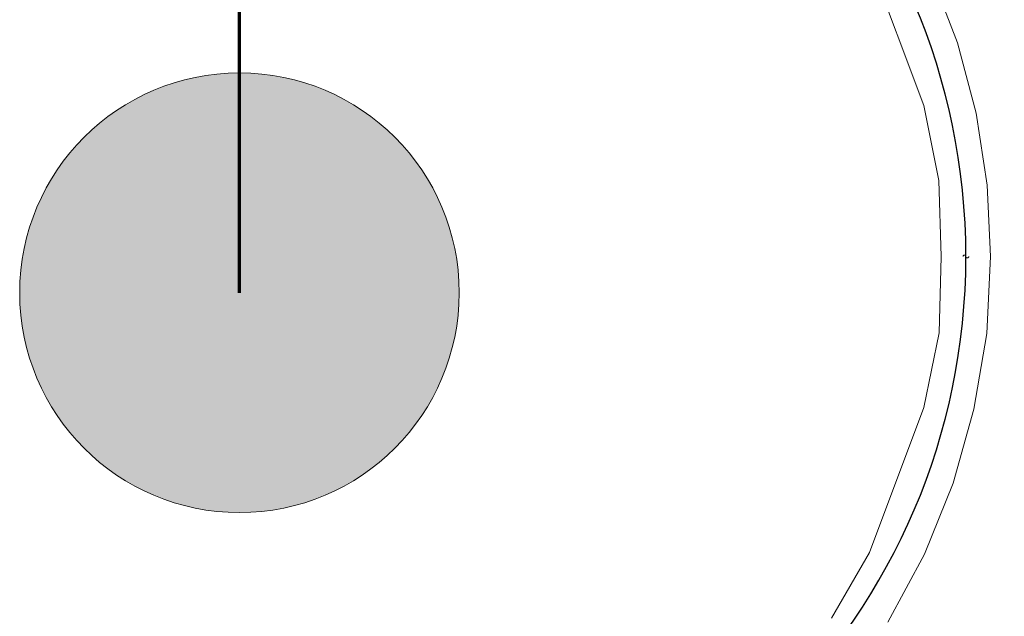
# Model space of a CAD drawing. Header units: inches. Extents: x 0 to 612, y 155 to 655.
# Tile 121 of 138: x 136 to 156, y 378 to 390. Entities that reach past the tile are written whole.
import ezdxf

# ---------------------------------------------------------------- set-up
doc = ezdxf.new("R2010")
doc.units = ezdxf.units.IN
doc.header["$MEASUREMENT"] = 0
doc.layers.add('Layer 1', color=7, linetype='Continuous')

# ---------------------------------------------------------------- blocks, each defined once
blk = doc.blocks.new('block 14')
at = {"layer": 'Layer 1', "color": 7, "lineweight": 70}
blk.add_lwpolyline([(140.191, 384.67), (140.191, 503.399), (145.332, 503.399)], dxfattribs=at)
blk = doc.blocks.new('block 15')
at = {"layer": 'Layer 1', "lineweight": 0}
blk.add_open_spline([(140.191, 380.251), (142.632, 380.251), (144.609, 382.229), (144.609, 384.67), (144.609, 384.67), (144.609, 384.67), (144.609, 384.67), (144.609, 387.11), (142.632, 389.087), (140.191, 389.087), (140.191, 389.087), (140.191, 389.087), (140.191, 389.087), (137.751, 389.087), (135.773, 387.11), (135.773, 384.67), (135.773, 384.67), (135.773, 384.67), (135.773, 384.67), (135.773, 382.229), (137.751, 380.251), (140.191, 380.251), (140.191, 380.251), (140.191, 380.251), (140.191, 380.251), (140.191, 380.251), (140.191, 380.251), (140.191, 380.251)], degree=3, knots=[0, 0, 0, 0, 1, 1, 1, 2, 2, 2, 3, 3, 3, 4, 4, 4, 5, 5, 5, 6, 6, 6, 7, 7, 7, 8, 8, 8, 9, 9, 9, 9], dxfattribs=at)
blk = doc.blocks.new('block 16')
at = {"layer": 'Layer 1'}
h = blk.add_hatch(color=7, dxfattribs=at)
h.dxf.hatch_style = 2
edge = h.paths.add_edge_path()
edge.add_spline(control_points=[(140.191, 380.251), (142.632, 380.251), (144.609, 382.229), (144.609, 384.67), (144.609, 384.67), (144.609, 384.67), (144.609, 384.67), (144.609, 387.11), (142.632, 389.087), (140.191, 389.087), (140.191, 389.087), (140.191, 389.087), (140.191, 389.087), (137.751, 389.087), (135.773, 387.11), (135.773, 384.67), (135.773, 384.67), (135.773, 384.67), (135.773, 384.67), (135.773, 382.229), (137.751, 380.251), (140.191, 380.251), (140.191, 380.251), (140.191, 380.251), (140.191, 380.251), (140.191, 380.251), (140.191, 380.251), (140.191, 380.251), (140.191, 380.251), (140.191, 380.251), (140.191, 380.251)], knot_values=[0, 0, 0, 0, 1, 1, 1, 2, 2, 2, 3, 3, 3, 4, 4, 4, 5, 5, 5, 6, 6, 6, 7, 7, 7, 8, 8, 8, 9, 9, 9, 10, 10, 10, 10], degree=3, periodic=1)
at = {"layer": 'Layer 1', "lineweight": 0}
blk.add_open_spline([(140.191, 380.251), (142.632, 380.251), (144.609, 382.229), (144.609, 384.67), (144.609, 384.67), (144.609, 384.67), (144.609, 384.67), (144.609, 387.11), (142.632, 389.087), (140.191, 389.087), (140.191, 389.087), (140.191, 389.087), (140.191, 389.087), (137.751, 389.087), (135.773, 387.11), (135.773, 384.67), (135.773, 384.67), (135.773, 384.67), (135.773, 384.67), (135.773, 382.229), (137.751, 380.251), (140.191, 380.251), (140.191, 380.251), (140.191, 380.251), (140.191, 380.251), (140.191, 380.251), (140.191, 380.251), (140.191, 380.251), (140.191, 380.251), (140.191, 380.251), (140.191, 380.251)], degree=3, knots=[0, 0, 0, 0, 1, 1, 1, 2, 2, 2, 3, 3, 3, 4, 4, 4, 5, 5, 5, 6, 6, 6, 7, 7, 7, 8, 8, 8, 9, 9, 9, 10, 10, 10, 10], dxfattribs=at)
blk = doc.blocks.new('block 4')
at = {"layer": 'Layer 1'}
for name in ['block 14', 'block 15', 'block 16']:
    blk.add_blockref(name, (0, 0), dxfattribs=at)
blk = doc.blocks.new('block 3')
at = {"layer": 'Layer 1'}
blk.add_blockref('block 4', (0, 0), dxfattribs=at)
blk = doc.blocks.new('block 1242')
at = {"layer": 'Layer 1', "lineweight": 0}
for points in [[(154.297, 385.396)], [(154.259, 383.865)]]:
    blk.add_lwpolyline(points, dxfattribs=at)
blk.add_open_spline([(154.297, 385.396), (154.297, 385.396), (154.259, 383.865), (154.259, 383.865), (154.259, 383.865), (154.297, 385.396), (154.297, 385.396)], degree=3, knots=[0, 0, 0, 0, 1, 1, 1, 2, 2, 2, 2], dxfattribs=at)
blk = doc.blocks.new('block 1243')
at = {"layer": 'Layer 1', "lineweight": 0}
for points in [[(154.259, 383.865)], [(153.951, 382.365)]]:
    blk.add_lwpolyline(points, dxfattribs=at)
blk.add_open_spline([(154.259, 383.865), (154.259, 383.865), (153.951, 382.365), (153.951, 382.365), (153.951, 382.365), (154.259, 383.865), (154.259, 383.865)], degree=3, knots=[0, 0, 0, 0, 1, 1, 1, 2, 2, 2, 2], dxfattribs=at)
blk = doc.blocks.new('block 1244')
at = {"layer": 'Layer 1', "lineweight": 0}
for points in [[(153.951, 382.365)], [(152.856, 379.451)]]:
    blk.add_lwpolyline(points, dxfattribs=at)
blk.add_open_spline([(153.951, 382.365), (153.951, 382.365), (152.856, 379.451), (152.856, 379.451), (152.856, 379.451), (153.951, 382.365), (153.951, 382.365)], degree=3, knots=[0, 0, 0, 0, 1, 1, 1, 2, 2, 2, 2], dxfattribs=at)
blk = doc.blocks.new('block 1245')
at = {"layer": 'Layer 1', "lineweight": 0}
for points in [[(152.856, 379.451)], [(152.091, 378.127)]]:
    blk.add_lwpolyline(points, dxfattribs=at)
blk.add_open_spline([(152.856, 379.451), (152.856, 379.451), (152.091, 378.127), (152.091, 378.127), (152.091, 378.127), (152.856, 379.451), (152.856, 379.451)], degree=3, knots=[0, 0, 0, 0, 1, 1, 1, 2, 2, 2, 2], dxfattribs=at)
blk = doc.blocks.new('block 1241')
at = {"layer": 'Layer 1'}
for name in ['block 1242', 'block 1243', 'block 1244', 'block 1245']:
    blk.add_blockref(name, (0, 0), dxfattribs=at)
blk = doc.blocks.new('block 1240')
at = {"layer": 'Layer 1'}
blk.add_blockref('block 1241', (0, 0), dxfattribs=at)
blk = doc.blocks.new('block 1289')
at = {"layer": 'Layer 1', "lineweight": 0}
for points in [[(152.856, 391.343)], [(153.951, 388.429)]]:
    blk.add_lwpolyline(points, dxfattribs=at)
blk.add_open_spline([(152.856, 391.343), (152.856, 391.343), (153.951, 388.429), (153.951, 388.429), (153.951, 388.429), (152.856, 391.343), (152.856, 391.343)], degree=3, knots=[0, 0, 0, 0, 1, 1, 1, 2, 2, 2, 2], dxfattribs=at)
blk = doc.blocks.new('block 1290')
at = {"layer": 'Layer 1', "lineweight": 0}
for points in [[(153.951, 388.429)], [(154.25, 386.927)]]:
    blk.add_lwpolyline(points, dxfattribs=at)
blk.add_open_spline([(153.951, 388.429), (153.951, 388.429), (154.25, 386.927), (154.25, 386.927), (154.25, 386.927), (153.951, 388.429), (153.951, 388.429)], degree=3, knots=[0, 0, 0, 0, 1, 1, 1, 2, 2, 2, 2], dxfattribs=at)
blk = doc.blocks.new('block 1291')
at = {"layer": 'Layer 1', "lineweight": 0}
for points in [[(154.25, 386.927)], [(154.297, 385.396)]]:
    blk.add_lwpolyline(points, dxfattribs=at)
blk.add_open_spline([(154.25, 386.927), (154.25, 386.927), (154.297, 385.396), (154.297, 385.396), (154.297, 385.396), (154.25, 386.927), (154.25, 386.927)], degree=3, knots=[0, 0, 0, 0, 1, 1, 1, 2, 2, 2, 2], dxfattribs=at)
blk = doc.blocks.new('block 1267')
at = {"layer": 'Layer 1'}
for name in ['block 1289', 'block 1290', 'block 1291']:
    blk.add_blockref(name, (0, 0), dxfattribs=at)
blk = doc.blocks.new('block 1266')
at = {"layer": 'Layer 1'}
blk.add_blockref('block 1267', (0, 0), dxfattribs=at)
blk = doc.blocks.new('block 1312')
at = {"layer": 'Layer 1', "color": 7, "lineweight": 25}
blk.add_open_spline([(141.594, 372.327), (148.885, 372.327), (154.795, 378.178), (154.795, 385.396), (154.795, 385.396), (154.795, 385.396), (154.795, 385.396), (154.795, 392.614), (148.885, 398.465), (141.594, 398.465), (141.594, 398.465), (141.594, 398.465), (141.594, 398.465), (141.594, 398.465), (141.594, 398.465), (141.594, 398.465)], degree=3, knots=[0, 0, 0, 0, 1, 1, 1, 2, 2, 2, 3, 3, 3, 4, 4, 4, 5, 5, 5, 5], dxfattribs=at)
blk = doc.blocks.new('block 1311')
at = {"layer": 'Layer 1'}
blk.add_blockref('block 1312', (0, 0), dxfattribs=at)
blk = doc.blocks.new('block 1310')
at = {"layer": 'Layer 1'}
blk.add_blockref('block 1311', (0, 0), dxfattribs=at)
blk = doc.blocks.new('block 1315')
at = {"layer": 'Layer 1', "lineweight": 0}
for points in [[(154.738, 385.402)], [(154.738, 385.396)]]:
    blk.add_lwpolyline(points, dxfattribs=at)
blk.add_open_spline([(154.738, 385.396), (154.738, 385.396), (154.738, 385.402), (154.738, 385.402), (154.738, 385.402), (154.738, 385.396), (154.738, 385.396)], degree=3, knots=[0, 0, 0, 0, 1, 1, 1, 2, 2, 2, 2], dxfattribs=at)
blk = doc.blocks.new('block 1316')
at = {"layer": 'Layer 1', "lineweight": 0}
for points in [[(154.738, 385.402)], [(154.74, 385.408)]]:
    blk.add_lwpolyline(points, dxfattribs=at)
blk.add_open_spline([(154.738, 385.402), (154.738, 385.402), (154.74, 385.408), (154.74, 385.408), (154.74, 385.408), (154.738, 385.402), (154.738, 385.402)], degree=3, knots=[0, 0, 0, 0, 1, 1, 1, 2, 2, 2, 2], dxfattribs=at)
blk = doc.blocks.new('block 1317')
at = {"layer": 'Layer 1', "lineweight": 0}
for points in [[(154.74, 385.408)], [(154.742, 385.412)]]:
    blk.add_lwpolyline(points, dxfattribs=at)
blk.add_open_spline([(154.74, 385.408), (154.74, 385.408), (154.742, 385.412), (154.742, 385.412), (154.742, 385.412), (154.74, 385.408), (154.74, 385.408)], degree=3, knots=[0, 0, 0, 0, 1, 1, 1, 2, 2, 2, 2], dxfattribs=at)
blk = doc.blocks.new('block 1318')
at = {"layer": 'Layer 1', "lineweight": 0}
for points in [[(154.742, 385.412)], [(154.746, 385.416)]]:
    blk.add_lwpolyline(points, dxfattribs=at)
blk.add_open_spline([(154.742, 385.412), (154.742, 385.412), (154.746, 385.416), (154.746, 385.416), (154.746, 385.416), (154.742, 385.412), (154.742, 385.412)], degree=3, knots=[0, 0, 0, 0, 1, 1, 1, 2, 2, 2, 2], dxfattribs=at)
blk = doc.blocks.new('block 1319')
at = {"layer": 'Layer 1', "lineweight": 0}
for points in [[(154.746, 385.416)], [(154.75, 385.421)]]:
    blk.add_lwpolyline(points, dxfattribs=at)
blk.add_open_spline([(154.746, 385.416), (154.746, 385.416), (154.75, 385.421), (154.75, 385.421), (154.75, 385.421), (154.746, 385.416), (154.746, 385.416)], degree=3, knots=[0, 0, 0, 0, 1, 1, 1, 2, 2, 2, 2], dxfattribs=at)
blk = doc.blocks.new('block 1320')
at = {"layer": 'Layer 1', "lineweight": 0}
for points in [[(154.75, 385.421)], [(154.755, 385.423)]]:
    blk.add_lwpolyline(points, dxfattribs=at)
blk.add_open_spline([(154.75, 385.421), (154.75, 385.421), (154.755, 385.423), (154.755, 385.423), (154.755, 385.423), (154.75, 385.421), (154.75, 385.421)], degree=3, knots=[0, 0, 0, 0, 1, 1, 1, 2, 2, 2, 2], dxfattribs=at)
blk = doc.blocks.new('block 1321')
at = {"layer": 'Layer 1', "lineweight": 0}
for points in [[(154.755, 385.423)], [(154.76, 385.425)]]:
    blk.add_lwpolyline(points, dxfattribs=at)
blk.add_open_spline([(154.755, 385.423), (154.755, 385.423), (154.76, 385.425), (154.76, 385.425), (154.76, 385.425), (154.755, 385.423), (154.755, 385.423)], degree=3, knots=[0, 0, 0, 0, 1, 1, 1, 2, 2, 2, 2], dxfattribs=at)
blk = doc.blocks.new('block 1322')
at = {"layer": 'Layer 1', "lineweight": 0}
for points in [[(154.76, 385.425)], [(154.766, 385.425)]]:
    blk.add_lwpolyline(points, dxfattribs=at)
blk.add_open_spline([(154.76, 385.425), (154.76, 385.425), (154.766, 385.425), (154.766, 385.425), (154.766, 385.425), (154.76, 385.425), (154.76, 385.425)], degree=3, knots=[0, 0, 0, 0, 1, 1, 1, 2, 2, 2, 2], dxfattribs=at)
blk = doc.blocks.new('block 1323')
at = {"layer": 'Layer 1', "lineweight": 0}
for points in [[(154.766, 385.425)], [(154.771, 385.425)]]:
    blk.add_lwpolyline(points, dxfattribs=at)
blk.add_open_spline([(154.766, 385.425), (154.766, 385.425), (154.771, 385.425), (154.771, 385.425), (154.771, 385.425), (154.766, 385.425), (154.766, 385.425)], degree=3, knots=[0, 0, 0, 0, 1, 1, 1, 2, 2, 2, 2], dxfattribs=at)
blk = doc.blocks.new('block 1324')
at = {"layer": 'Layer 1', "lineweight": 0}
for points in [[(154.771, 385.425)], [(154.777, 385.423)]]:
    blk.add_lwpolyline(points, dxfattribs=at)
blk.add_open_spline([(154.771, 385.425), (154.771, 385.425), (154.777, 385.423), (154.777, 385.423), (154.777, 385.423), (154.771, 385.425), (154.771, 385.425)], degree=3, knots=[0, 0, 0, 0, 1, 1, 1, 2, 2, 2, 2], dxfattribs=at)
blk = doc.blocks.new('block 1325')
at = {"layer": 'Layer 1', "lineweight": 0}
for points in [[(154.777, 385.423)], [(154.782, 385.421)]]:
    blk.add_lwpolyline(points, dxfattribs=at)
blk.add_open_spline([(154.777, 385.423), (154.777, 385.423), (154.782, 385.421), (154.782, 385.421), (154.782, 385.421), (154.777, 385.423), (154.777, 385.423)], degree=3, knots=[0, 0, 0, 0, 1, 1, 1, 2, 2, 2, 2], dxfattribs=at)
blk = doc.blocks.new('block 1326')
at = {"layer": 'Layer 1', "lineweight": 0}
for points in [[(154.782, 385.421)], [(154.787, 385.416)]]:
    blk.add_lwpolyline(points, dxfattribs=at)
blk.add_open_spline([(154.782, 385.421), (154.782, 385.421), (154.787, 385.416), (154.787, 385.416), (154.787, 385.416), (154.782, 385.421), (154.782, 385.421)], degree=3, knots=[0, 0, 0, 0, 1, 1, 1, 2, 2, 2, 2], dxfattribs=at)
blk = doc.blocks.new('block 1327')
at = {"layer": 'Layer 1', "lineweight": 0}
for points in [[(154.787, 385.416)], [(154.79, 385.412)]]:
    blk.add_lwpolyline(points, dxfattribs=at)
blk.add_open_spline([(154.787, 385.416), (154.787, 385.416), (154.79, 385.412), (154.79, 385.412), (154.79, 385.412), (154.787, 385.416), (154.787, 385.416)], degree=3, knots=[0, 0, 0, 0, 1, 1, 1, 2, 2, 2, 2], dxfattribs=at)
blk = doc.blocks.new('block 1328')
at = {"layer": 'Layer 1', "lineweight": 0}
for points in [[(154.79, 385.412)], [(154.792, 385.408)]]:
    blk.add_lwpolyline(points, dxfattribs=at)
blk.add_open_spline([(154.79, 385.412), (154.79, 385.412), (154.792, 385.408), (154.792, 385.408), (154.792, 385.408), (154.79, 385.412), (154.79, 385.412)], degree=3, knots=[0, 0, 0, 0, 1, 1, 1, 2, 2, 2, 2], dxfattribs=at)
blk = doc.blocks.new('block 1329')
at = {"layer": 'Layer 1', "lineweight": 0}
for points in [[(154.792, 385.408)], [(154.794, 385.402)]]:
    blk.add_lwpolyline(points, dxfattribs=at)
blk.add_open_spline([(154.792, 385.408), (154.792, 385.408), (154.794, 385.402), (154.794, 385.402), (154.794, 385.402), (154.792, 385.408), (154.792, 385.408)], degree=3, knots=[0, 0, 0, 0, 1, 1, 1, 2, 2, 2, 2], dxfattribs=at)
blk = doc.blocks.new('block 1330')
at = {"layer": 'Layer 1', "lineweight": 0}
for points in [[(154.794, 385.402)], [(154.795, 385.396)]]:
    blk.add_lwpolyline(points, dxfattribs=at)
blk.add_open_spline([(154.794, 385.402), (154.794, 385.402), (154.795, 385.396), (154.795, 385.396), (154.795, 385.396), (154.794, 385.402), (154.794, 385.402)], degree=3, knots=[0, 0, 0, 0, 1, 1, 1, 2, 2, 2, 2], dxfattribs=at)
blk = doc.blocks.new('block 1314')
at = {"layer": 'Layer 1'}
for name in ['block 1316', 'block 1315', 'block 1317', 'block 1318', 'block 1319', 'block 1320', 'block 1321', 'block 1322', 'block 1323', 'block 1324', 'block 1325', 'block 1326', 'block 1327', 'block 1328', 'block 1329', 'block 1330']:
    blk.add_blockref(name, (0, 0), dxfattribs=at)
blk = doc.blocks.new('block 1313')
at = {"layer": 'Layer 1'}
blk.add_blockref('block 1314', (0, 0), dxfattribs=at)
blk = doc.blocks.new('block 1333')
at = {"layer": 'Layer 1', "color": 7, "lineweight": 25}
blk.add_open_spline([(141.594, 372.327), (148.885, 372.327), (154.795, 378.178), (154.795, 385.396), (154.795, 385.396), (154.795, 385.396), (154.795, 385.396), (154.795, 392.614), (148.885, 398.465), (141.594, 398.465), (141.594, 398.465), (141.594, 398.465), (141.594, 398.465), (141.594, 398.465), (141.594, 398.465), (141.594, 398.465)], degree=3, knots=[0, 0, 0, 0, 1, 1, 1, 2, 2, 2, 3, 3, 3, 4, 4, 4, 5, 5, 5, 5], dxfattribs=at)
blk = doc.blocks.new('block 1332')
at = {"layer": 'Layer 1'}
blk.add_blockref('block 1333', (0, 0), dxfattribs=at)
blk = doc.blocks.new('block 1331')
at = {"layer": 'Layer 1'}
blk.add_blockref('block 1332', (0, 0), dxfattribs=at)
blk = doc.blocks.new('block 1348')
at = {"layer": 'Layer 1', "lineweight": 0}
for points in [[(149.582, 396.638)], [(150.709, 395.726)]]:
    blk.add_lwpolyline(points, dxfattribs=at)
blk.add_open_spline([(149.582, 396.638), (149.582, 396.638), (150.709, 395.726), (150.709, 395.726), (150.709, 395.726), (149.582, 396.638), (149.582, 396.638)], degree=3, knots=[0, 0, 0, 0, 1, 1, 1, 2, 2, 2, 2], dxfattribs=at)
blk = doc.blocks.new('block 1349')
at = {"layer": 'Layer 1', "lineweight": 0}
for points in [[(150.709, 395.726)], [(151.737, 394.709)]]:
    blk.add_lwpolyline(points, dxfattribs=at)
blk.add_open_spline([(150.709, 395.726), (150.709, 395.726), (151.737, 394.709), (151.737, 394.709), (151.737, 394.709), (150.709, 395.726), (150.709, 395.726)], degree=3, knots=[0, 0, 0, 0, 1, 1, 1, 2, 2, 2, 2], dxfattribs=at)
blk = doc.blocks.new('block 1350')
at = {"layer": 'Layer 1', "lineweight": 0}
for points in [[(151.737, 394.709)], [(152.658, 393.57)]]:
    blk.add_lwpolyline(points, dxfattribs=at)
blk.add_open_spline([(151.737, 394.709), (151.737, 394.709), (152.658, 393.57), (152.658, 393.57), (152.658, 393.57), (151.737, 394.709), (151.737, 394.709)], degree=3, knots=[0, 0, 0, 0, 1, 1, 1, 2, 2, 2, 2], dxfattribs=at)
blk = doc.blocks.new('block 1351')
at = {"layer": 'Layer 1', "lineweight": 0}
for points in [[(152.658, 393.57)], [(153.449, 392.348)]]:
    blk.add_lwpolyline(points, dxfattribs=at)
blk.add_open_spline([(152.658, 393.57), (152.658, 393.57), (153.449, 392.348), (153.449, 392.348), (153.449, 392.348), (152.658, 393.57), (152.658, 393.57)], degree=3, knots=[0, 0, 0, 0, 1, 1, 1, 2, 2, 2, 2], dxfattribs=at)
blk = doc.blocks.new('block 1352')
at = {"layer": 'Layer 1', "lineweight": 0}
for points in [[(153.449, 392.348)], [(154.106, 391.051)]]:
    blk.add_lwpolyline(points, dxfattribs=at)
blk.add_open_spline([(153.449, 392.348), (153.449, 392.348), (154.106, 391.051), (154.106, 391.051), (154.106, 391.051), (153.449, 392.348), (153.449, 392.348)], degree=3, knots=[0, 0, 0, 0, 1, 1, 1, 2, 2, 2, 2], dxfattribs=at)
blk = doc.blocks.new('block 1353')
at = {"layer": 'Layer 1', "lineweight": 0}
for points in [[(154.106, 391.051)], [(154.625, 389.689)]]:
    blk.add_lwpolyline(points, dxfattribs=at)
blk.add_open_spline([(154.106, 391.051), (154.106, 391.051), (154.625, 389.689), (154.625, 389.689), (154.625, 389.689), (154.106, 391.051), (154.106, 391.051)], degree=3, knots=[0, 0, 0, 0, 1, 1, 1, 2, 2, 2, 2], dxfattribs=at)
blk = doc.blocks.new('block 1354')
at = {"layer": 'Layer 1', "lineweight": 0}
for points in [[(154.625, 389.689)], [(155.001, 388.275)]]:
    blk.add_lwpolyline(points, dxfattribs=at)
blk.add_open_spline([(154.625, 389.689), (154.625, 389.689), (155.001, 388.275), (155.001, 388.275), (155.001, 388.275), (154.625, 389.689), (154.625, 389.689)], degree=3, knots=[0, 0, 0, 0, 1, 1, 1, 2, 2, 2, 2], dxfattribs=at)
blk = doc.blocks.new('block 1355')
at = {"layer": 'Layer 1', "lineweight": 0}
for points in [[(155.001, 388.275)], [(155.221, 386.828)]]:
    blk.add_lwpolyline(points, dxfattribs=at)
blk.add_open_spline([(155.001, 388.275), (155.001, 388.275), (155.221, 386.828), (155.221, 386.828), (155.221, 386.828), (155.001, 388.275), (155.001, 388.275)], degree=3, knots=[0, 0, 0, 0, 1, 1, 1, 2, 2, 2, 2], dxfattribs=at)
blk = doc.blocks.new('block 1356')
at = {"layer": 'Layer 1', "lineweight": 0}
for points in [[(155.221, 386.828)], [(155.293, 385.396)]]:
    blk.add_lwpolyline(points, dxfattribs=at)
blk.add_open_spline([(155.221, 386.828), (155.221, 386.828), (155.293, 385.396), (155.293, 385.396), (155.293, 385.396), (155.221, 386.828), (155.221, 386.828)], degree=3, knots=[0, 0, 0, 0, 1, 1, 1, 2, 2, 2, 2], dxfattribs=at)
blk = doc.blocks.new('block 1347')
at = {"layer": 'Layer 1'}
for name in ['block 1348', 'block 1349', 'block 1350', 'block 1351', 'block 1352', 'block 1353', 'block 1354', 'block 1355', 'block 1356']:
    blk.add_blockref(name, (0, 0), dxfattribs=at)
blk = doc.blocks.new('block 1346')
at = {"layer": 'Layer 1'}
blk.add_blockref('block 1347', (0, 0), dxfattribs=at)
blk = doc.blocks.new('block 1359')
at = {"layer": 'Layer 1', "lineweight": 0}
for points in [[(154.795, 385.396)], [(154.795, 385.391)]]:
    blk.add_lwpolyline(points, dxfattribs=at)
blk.add_open_spline([(154.795, 385.396), (154.795, 385.396), (154.795, 385.391), (154.795, 385.391), (154.795, 385.391), (154.795, 385.396), (154.795, 385.396)], degree=3, knots=[0, 0, 0, 0, 1, 1, 1, 2, 2, 2, 2], dxfattribs=at)
blk = doc.blocks.new('block 1360')
at = {"layer": 'Layer 1', "lineweight": 0}
for points in [[(154.795, 385.391)], [(154.797, 385.385)]]:
    blk.add_lwpolyline(points, dxfattribs=at)
blk.add_open_spline([(154.795, 385.391), (154.795, 385.391), (154.797, 385.385), (154.797, 385.385), (154.797, 385.385), (154.795, 385.391), (154.795, 385.391)], degree=3, knots=[0, 0, 0, 0, 1, 1, 1, 2, 2, 2, 2], dxfattribs=at)
blk = doc.blocks.new('block 1361')
at = {"layer": 'Layer 1', "lineweight": 0}
for points in [[(154.797, 385.385)], [(154.8, 385.381)]]:
    blk.add_lwpolyline(points, dxfattribs=at)
blk.add_open_spline([(154.797, 385.385), (154.797, 385.385), (154.8, 385.381), (154.8, 385.381), (154.8, 385.381), (154.797, 385.385), (154.797, 385.385)], degree=3, knots=[0, 0, 0, 0, 1, 1, 1, 2, 2, 2, 2], dxfattribs=at)
blk = doc.blocks.new('block 1362')
at = {"layer": 'Layer 1', "lineweight": 0}
for points in [[(154.8, 385.381)], [(154.803, 385.377)]]:
    blk.add_lwpolyline(points, dxfattribs=at)
blk.add_open_spline([(154.8, 385.381), (154.8, 385.381), (154.803, 385.377), (154.803, 385.377), (154.803, 385.377), (154.8, 385.381), (154.8, 385.381)], degree=3, knots=[0, 0, 0, 0, 1, 1, 1, 2, 2, 2, 2], dxfattribs=at)
blk = doc.blocks.new('block 1363')
at = {"layer": 'Layer 1', "lineweight": 0}
for points in [[(154.803, 385.377)], [(154.808, 385.372)]]:
    blk.add_lwpolyline(points, dxfattribs=at)
blk.add_open_spline([(154.803, 385.377), (154.803, 385.377), (154.808, 385.372), (154.808, 385.372), (154.808, 385.372), (154.803, 385.377), (154.803, 385.377)], degree=3, knots=[0, 0, 0, 0, 1, 1, 1, 2, 2, 2, 2], dxfattribs=at)
blk = doc.blocks.new('block 1364')
at = {"layer": 'Layer 1', "lineweight": 0}
for points in [[(154.808, 385.372)], [(154.812, 385.37)]]:
    blk.add_lwpolyline(points, dxfattribs=at)
blk.add_open_spline([(154.808, 385.372), (154.808, 385.372), (154.812, 385.37), (154.812, 385.37), (154.812, 385.37), (154.808, 385.372), (154.808, 385.372)], degree=3, knots=[0, 0, 0, 0, 1, 1, 1, 2, 2, 2, 2], dxfattribs=at)
blk = doc.blocks.new('block 1365')
at = {"layer": 'Layer 1', "lineweight": 0}
for points in [[(154.812, 385.37)], [(154.818, 385.368)]]:
    blk.add_lwpolyline(points, dxfattribs=at)
blk.add_open_spline([(154.812, 385.37), (154.812, 385.37), (154.818, 385.368), (154.818, 385.368), (154.818, 385.368), (154.812, 385.37), (154.812, 385.37)], degree=3, knots=[0, 0, 0, 0, 1, 1, 1, 2, 2, 2, 2], dxfattribs=at)
blk = doc.blocks.new('block 1366')
at = {"layer": 'Layer 1', "lineweight": 0}
for points in [[(154.818, 385.368)], [(154.824, 385.368)]]:
    blk.add_lwpolyline(points, dxfattribs=at)
blk.add_open_spline([(154.818, 385.368), (154.818, 385.368), (154.824, 385.368), (154.824, 385.368), (154.824, 385.368), (154.818, 385.368), (154.818, 385.368)], degree=3, knots=[0, 0, 0, 0, 1, 1, 1, 2, 2, 2, 2], dxfattribs=at)
blk = doc.blocks.new('block 1367')
at = {"layer": 'Layer 1', "lineweight": 0}
for points in [[(154.824, 385.368)], [(154.829, 385.368)]]:
    blk.add_lwpolyline(points, dxfattribs=at)
blk.add_open_spline([(154.824, 385.368), (154.824, 385.368), (154.829, 385.368), (154.829, 385.368), (154.829, 385.368), (154.824, 385.368), (154.824, 385.368)], degree=3, knots=[0, 0, 0, 0, 1, 1, 1, 2, 2, 2, 2], dxfattribs=at)
blk = doc.blocks.new('block 1368')
at = {"layer": 'Layer 1', "lineweight": 0}
for points in [[(154.829, 385.368)], [(154.834, 385.37)]]:
    blk.add_lwpolyline(points, dxfattribs=at)
blk.add_open_spline([(154.829, 385.368), (154.829, 385.368), (154.834, 385.37), (154.834, 385.37), (154.834, 385.37), (154.829, 385.368), (154.829, 385.368)], degree=3, knots=[0, 0, 0, 0, 1, 1, 1, 2, 2, 2, 2], dxfattribs=at)
blk = doc.blocks.new('block 1369')
at = {"layer": 'Layer 1', "lineweight": 0}
for points in [[(154.834, 385.37)], [(154.839, 385.372)]]:
    blk.add_lwpolyline(points, dxfattribs=at)
blk.add_open_spline([(154.834, 385.37), (154.834, 385.37), (154.839, 385.372), (154.839, 385.372), (154.839, 385.372), (154.834, 385.37), (154.834, 385.37)], degree=3, knots=[0, 0, 0, 0, 1, 1, 1, 2, 2, 2, 2], dxfattribs=at)
blk = doc.blocks.new('block 1370')
at = {"layer": 'Layer 1', "lineweight": 0}
for points in [[(154.839, 385.372)], [(154.844, 385.377)]]:
    blk.add_lwpolyline(points, dxfattribs=at)
blk.add_open_spline([(154.839, 385.372), (154.839, 385.372), (154.844, 385.377), (154.844, 385.377), (154.844, 385.377), (154.839, 385.372), (154.839, 385.372)], degree=3, knots=[0, 0, 0, 0, 1, 1, 1, 2, 2, 2, 2], dxfattribs=at)
blk = doc.blocks.new('block 1371')
at = {"layer": 'Layer 1', "lineweight": 0}
for points in [[(154.844, 385.377)], [(154.848, 385.381)]]:
    blk.add_lwpolyline(points, dxfattribs=at)
blk.add_open_spline([(154.844, 385.377), (154.844, 385.377), (154.848, 385.381), (154.848, 385.381), (154.848, 385.381), (154.844, 385.377), (154.844, 385.377)], degree=3, knots=[0, 0, 0, 0, 1, 1, 1, 2, 2, 2, 2], dxfattribs=at)
blk = doc.blocks.new('block 1372')
at = {"layer": 'Layer 1', "lineweight": 0}
for points in [[(154.848, 385.381)], [(154.851, 385.385)]]:
    blk.add_lwpolyline(points, dxfattribs=at)
blk.add_open_spline([(154.848, 385.381), (154.848, 385.381), (154.851, 385.385), (154.851, 385.385), (154.851, 385.385), (154.848, 385.381), (154.848, 385.381)], degree=3, knots=[0, 0, 0, 0, 1, 1, 1, 2, 2, 2, 2], dxfattribs=at)
blk = doc.blocks.new('block 1373')
at = {"layer": 'Layer 1', "lineweight": 0}
for points in [[(154.852, 385.391)], [(154.851, 385.385)]]:
    blk.add_lwpolyline(points, dxfattribs=at)
blk.add_open_spline([(154.851, 385.385), (154.851, 385.385), (154.852, 385.391), (154.852, 385.391), (154.852, 385.391), (154.851, 385.385), (154.851, 385.385)], degree=3, knots=[0, 0, 0, 0, 1, 1, 1, 2, 2, 2, 2], dxfattribs=at)
blk = doc.blocks.new('block 1374')
at = {"layer": 'Layer 1', "lineweight": 0}
for points in [[(154.852, 385.391)], [(154.853, 385.396)]]:
    blk.add_lwpolyline(points, dxfattribs=at)
blk.add_open_spline([(154.852, 385.391), (154.852, 385.391), (154.853, 385.396), (154.853, 385.396), (154.853, 385.396), (154.852, 385.391), (154.852, 385.391)], degree=3, knots=[0, 0, 0, 0, 1, 1, 1, 2, 2, 2, 2], dxfattribs=at)
blk = doc.blocks.new('block 1358')
at = {"layer": 'Layer 1'}
for name in ['block 1359', 'block 1360', 'block 1373', 'block 1374', 'block 1361', 'block 1362', 'block 1363', 'block 1364', 'block 1365', 'block 1366', 'block 1367', 'block 1368', 'block 1369', 'block 1370', 'block 1371', 'block 1372']:
    blk.add_blockref(name, (0, 0), dxfattribs=at)
blk = doc.blocks.new('block 1357')
at = {"layer": 'Layer 1'}
blk.add_blockref('block 1358', (0, 0), dxfattribs=at)
blk = doc.blocks.new('block 1418')
at = {"layer": 'Layer 1', "lineweight": 0}
for points in [[(155.293, 385.396)], [(155.213, 383.853)]]:
    blk.add_lwpolyline(points, dxfattribs=at)
blk.add_open_spline([(155.293, 385.396), (155.293, 385.396), (155.213, 383.853), (155.213, 383.853), (155.213, 383.853), (155.293, 385.396), (155.293, 385.396)], degree=3, knots=[0, 0, 0, 0, 1, 1, 1, 2, 2, 2, 2], dxfattribs=at)
blk = doc.blocks.new('block 1419')
at = {"layer": 'Layer 1', "lineweight": 0}
for points in [[(155.213, 383.853)], [(154.956, 382.327)]]:
    blk.add_lwpolyline(points, dxfattribs=at)
blk.add_open_spline([(155.213, 383.853), (155.213, 383.853), (154.956, 382.327), (154.956, 382.327), (154.956, 382.327), (155.213, 383.853), (155.213, 383.853)], degree=3, knots=[0, 0, 0, 0, 1, 1, 1, 2, 2, 2, 2], dxfattribs=at)
blk = doc.blocks.new('block 1420')
at = {"layer": 'Layer 1', "lineweight": 0}
for points in [[(154.956, 382.327)], [(154.541, 380.844)]]:
    blk.add_lwpolyline(points, dxfattribs=at)
blk.add_open_spline([(154.956, 382.327), (154.956, 382.327), (154.541, 380.844), (154.541, 380.844), (154.541, 380.844), (154.956, 382.327), (154.956, 382.327)], degree=3, knots=[0, 0, 0, 0, 1, 1, 1, 2, 2, 2, 2], dxfattribs=at)
blk = doc.blocks.new('block 1421')
at = {"layer": 'Layer 1', "lineweight": 0}
for points in [[(154.541, 380.844)], [(153.966, 379.414)]]:
    blk.add_lwpolyline(points, dxfattribs=at)
blk.add_open_spline([(154.541, 380.844), (154.541, 380.844), (153.966, 379.414), (153.966, 379.414), (153.966, 379.414), (154.541, 380.844), (154.541, 380.844)], degree=3, knots=[0, 0, 0, 0, 1, 1, 1, 2, 2, 2, 2], dxfattribs=at)
blk = doc.blocks.new('block 1422')
at = {"layer": 'Layer 1', "lineweight": 0}
for points in [[(153.966, 379.414)], [(153.229, 378.051)]]:
    blk.add_lwpolyline(points, dxfattribs=at)
blk.add_open_spline([(153.966, 379.414), (153.966, 379.414), (153.229, 378.051), (153.229, 378.051), (153.229, 378.051), (153.966, 379.414), (153.966, 379.414)], degree=3, knots=[0, 0, 0, 0, 1, 1, 1, 2, 2, 2, 2], dxfattribs=at)
blk = doc.blocks.new('block 1417')
at = {"layer": 'Layer 1'}
for name in ['block 1418', 'block 1419', 'block 1420', 'block 1421', 'block 1422']:
    blk.add_blockref(name, (0, 0), dxfattribs=at)
blk = doc.blocks.new('block 1416')
at = {"layer": 'Layer 1'}
blk.add_blockref('block 1417', (0, 0), dxfattribs=at)
blk = doc.blocks.new('block 1484')
at = {"layer": 'Layer 1', "lineweight": 0}
for points in [[(149.582, 396.638)], [(150.629, 396.215)]]:
    blk.add_lwpolyline(points, dxfattribs=at)
blk.add_open_spline([(149.582, 396.638), (149.582, 396.638), (150.629, 396.215), (150.629, 396.215), (150.629, 396.215), (149.582, 396.638), (149.582, 396.638)], degree=3, knots=[0, 0, 0, 0, 1, 1, 1, 2, 2, 2, 2], dxfattribs=at)
blk = doc.blocks.new('block 1485')
at = {"layer": 'Layer 1', "lineweight": 0}
for points in [[(150.629, 396.215)], [(151.625, 395.68)]]:
    blk.add_lwpolyline(points, dxfattribs=at)
blk.add_open_spline([(150.629, 396.215), (150.629, 396.215), (151.625, 395.68), (151.625, 395.68), (151.625, 395.68), (150.629, 396.215), (150.629, 396.215)], degree=3, knots=[0, 0, 0, 0, 1, 1, 1, 2, 2, 2, 2], dxfattribs=at)
blk = doc.blocks.new('block 1486')
at = {"layer": 'Layer 1', "lineweight": 0}
for points in [[(151.625, 395.68)], [(153.594, 394.494)]]:
    blk.add_lwpolyline(points, dxfattribs=at)
blk.add_open_spline([(151.625, 395.68), (151.625, 395.68), (153.594, 394.494), (153.594, 394.494), (153.594, 394.494), (151.625, 395.68), (151.625, 395.68)], degree=3, knots=[0, 0, 0, 0, 1, 1, 1, 2, 2, 2, 2], dxfattribs=at)
blk = doc.blocks.new('block 1487')
at = {"layer": 'Layer 1', "lineweight": 0}
for points in [[(153.594, 394.494)], [(155.41, 393.027)]]:
    blk.add_lwpolyline(points, dxfattribs=at)
blk.add_open_spline([(153.594, 394.494), (153.594, 394.494), (155.41, 393.027), (155.41, 393.027), (155.41, 393.027), (153.594, 394.494), (153.594, 394.494)], degree=3, knots=[0, 0, 0, 0, 1, 1, 1, 2, 2, 2, 2], dxfattribs=at)
blk = doc.blocks.new('block 1488')
at = {"layer": 'Layer 1', "lineweight": 0}
for points in [[(155.41, 393.027)], [(156.975, 391.491)]]:
    blk.add_lwpolyline(points, dxfattribs=at)
blk.add_open_spline([(155.41, 393.027), (155.41, 393.027), (156.975, 391.491), (156.975, 391.491), (156.975, 391.491), (155.41, 393.027), (155.41, 393.027)], degree=3, knots=[0, 0, 0, 0, 1, 1, 1, 2, 2, 2, 2], dxfattribs=at)
blk = doc.blocks.new('block 1489')
at = {"layer": 'Layer 1', "lineweight": 0}
for points in [[(156.975, 391.491)], [(158.45, 389.772)]]:
    blk.add_lwpolyline(points, dxfattribs=at)
blk.add_open_spline([(156.975, 391.491), (156.975, 391.491), (158.45, 389.772), (158.45, 389.772), (158.45, 389.772), (156.975, 391.491), (156.975, 391.491)], degree=3, knots=[0, 0, 0, 0, 1, 1, 1, 2, 2, 2, 2], dxfattribs=at)
blk = doc.blocks.new('block 1490')
at = {"layer": 'Layer 1', "lineweight": 0}
for points in [[(158.45, 389.772)], [(159.73, 387.822)]]:
    blk.add_lwpolyline(points, dxfattribs=at)
blk.add_open_spline([(158.45, 389.772), (158.45, 389.772), (159.73, 387.822), (159.73, 387.822), (159.73, 387.822), (158.45, 389.772), (158.45, 389.772)], degree=3, knots=[0, 0, 0, 0, 1, 1, 1, 2, 2, 2, 2], dxfattribs=at)
blk = doc.blocks.new('block 1491')
at = {"layer": 'Layer 1', "lineweight": 0}
for points in [[(159.73, 387.822)], [(160.758, 385.781)]]:
    blk.add_lwpolyline(points, dxfattribs=at)
blk.add_open_spline([(159.73, 387.822), (159.73, 387.822), (160.758, 385.781), (160.758, 385.781), (160.758, 385.781), (159.73, 387.822), (159.73, 387.822)], degree=3, knots=[0, 0, 0, 0, 1, 1, 1, 2, 2, 2, 2], dxfattribs=at)
blk = doc.blocks.new('block 1492')
at = {"layer": 'Layer 1', "lineweight": 0}
for points in [[(160.758, 385.781)], [(161.579, 383.72)]]:
    blk.add_lwpolyline(points, dxfattribs=at)
blk.add_open_spline([(160.758, 385.781), (160.758, 385.781), (161.579, 383.72), (161.579, 383.72), (161.579, 383.72), (160.758, 385.781), (160.758, 385.781)], degree=3, knots=[0, 0, 0, 0, 1, 1, 1, 2, 2, 2, 2], dxfattribs=at)
blk = doc.blocks.new('block 1493')
at = {"layer": 'Layer 1', "lineweight": 0}
for points in [[(161.579, 383.72)], [(162.224, 381.458)]]:
    blk.add_lwpolyline(points, dxfattribs=at)
blk.add_open_spline([(161.579, 383.72), (161.579, 383.72), (162.224, 381.458), (162.224, 381.458), (162.224, 381.458), (161.579, 383.72), (161.579, 383.72)], degree=3, knots=[0, 0, 0, 0, 1, 1, 1, 2, 2, 2, 2], dxfattribs=at)
blk = doc.blocks.new('block 1494')
at = {"layer": 'Layer 1', "lineweight": 0}
for points in [[(162.224, 381.458)], [(162.553, 379.208)]]:
    blk.add_lwpolyline(points, dxfattribs=at)
blk.add_open_spline([(162.224, 381.458), (162.224, 381.458), (162.553, 379.208), (162.553, 379.208), (162.553, 379.208), (162.224, 381.458), (162.224, 381.458)], degree=3, knots=[0, 0, 0, 0, 1, 1, 1, 2, 2, 2, 2], dxfattribs=at)
blk = doc.blocks.new('block 1495')
at = {"layer": 'Layer 1', "lineweight": 0}
for points in [[(162.553, 379.208)], [(162.663, 378.083)]]:
    blk.add_lwpolyline(points, dxfattribs=at)
blk.add_open_spline([(162.553, 379.208), (162.553, 379.208), (162.663, 378.083), (162.663, 378.083), (162.663, 378.083), (162.553, 379.208), (162.553, 379.208)], degree=3, knots=[0, 0, 0, 0, 1, 1, 1, 2, 2, 2, 2], dxfattribs=at)
blk = doc.blocks.new('block 1496')
at = {"layer": 'Layer 1', "lineweight": 0}
for points in [[(162.663, 378.083)], [(162.656, 376.953)]]:
    blk.add_lwpolyline(points, dxfattribs=at)
blk.add_open_spline([(162.663, 378.083), (162.663, 378.083), (162.656, 376.953), (162.656, 376.953), (162.656, 376.953), (162.663, 378.083), (162.663, 378.083)], degree=3, knots=[0, 0, 0, 0, 1, 1, 1, 2, 2, 2, 2], dxfattribs=at)
blk = doc.blocks.new('block 1483')
at = {"layer": 'Layer 1'}
for name in ['block 1484', 'block 1485', 'block 1486', 'block 1487', 'block 1488', 'block 1489', 'block 1490', 'block 1491', 'block 1492', 'block 1493', 'block 1494', 'block 1495', 'block 1496']:
    blk.add_blockref(name, (0, 0), dxfattribs=at)
blk = doc.blocks.new('block 1482')
at = {"layer": 'Layer 1'}
blk.add_blockref('block 1483', (0, 0), dxfattribs=at)
blk = doc.blocks.new('block 1583')
at = {"layer": 'Layer 1', "color": 7, "lineweight": 25}
blk.add_open_spline([(141.594, 355.609), (153.501, 355.609), (163.154, 365.165), (163.154, 376.953), (163.154, 376.953), (163.154, 376.953), (163.154, 376.953), (163.154, 388.74), (153.501, 398.298), (141.594, 398.298), (141.594, 398.298), (141.594, 398.298), (141.594, 398.298), (141.594, 398.298), (141.594, 398.298), (141.594, 398.298)], degree=3, knots=[0, 0, 0, 0, 1, 1, 1, 2, 2, 2, 3, 3, 3, 4, 4, 4, 5, 5, 5, 5], dxfattribs=at)
blk = doc.blocks.new('block 1582')
at = {"layer": 'Layer 1'}
blk.add_blockref('block 1583', (0, 0), dxfattribs=at)
blk = doc.blocks.new('block 1581')
at = {"layer": 'Layer 1'}
blk.add_blockref('block 1582', (0, 0), dxfattribs=at)
blk = doc.blocks.new('block 2605')
at = {"layer": 'Layer 1', "color": 7, "lineweight": 25}
blk.add_open_spline([(141.594, 354.268), (154.25, 354.268), (164.51, 364.424), (164.51, 376.953), (164.51, 376.953), (164.51, 376.953), (164.51, 376.953), (164.51, 389.481), (154.25, 399.639), (141.594, 399.639), (141.594, 399.639), (141.594, 399.639), (141.594, 399.639), (141.594, 399.639), (141.594, 399.639), (141.594, 399.639)], degree=3, knots=[0, 0, 0, 0, 1, 1, 1, 2, 2, 2, 3, 3, 3, 4, 4, 4, 5, 5, 5, 5], dxfattribs=at)
blk = doc.blocks.new('block 2604')
at = {"layer": 'Layer 1'}
blk.add_blockref('block 2605', (0, 0), dxfattribs=at)
blk = doc.blocks.new('block 2603')
at = {"layer": 'Layer 1'}
blk.add_blockref('block 2604', (0, 0), dxfattribs=at)
blk = doc.blocks.new('block 2626')
at = {"layer": 'Layer 1', "color": 7, "lineweight": 25}
blk.add_open_spline([(141.594, 354.268), (154.25, 354.268), (164.51, 364.424), (164.51, 376.953), (164.51, 376.953), (164.51, 376.953), (164.51, 376.953), (164.51, 389.481), (154.25, 399.639), (141.594, 399.639), (141.594, 399.639), (141.594, 399.639), (141.594, 399.639), (141.594, 399.639), (141.594, 399.639), (141.594, 399.639)], degree=3, knots=[0, 0, 0, 0, 1, 1, 1, 2, 2, 2, 3, 3, 3, 4, 4, 4, 5, 5, 5, 5], dxfattribs=at)
blk = doc.blocks.new('block 2625')
at = {"layer": 'Layer 1'}
blk.add_blockref('block 2626', (0, 0), dxfattribs=at)
blk = doc.blocks.new('block 2624')
at = {"layer": 'Layer 1'}
blk.add_blockref('block 2625', (0, 0), dxfattribs=at)
blk = doc.blocks.new('block 3484')
at = {"layer": 'Layer 1', "color": 7, "lineweight": 25}
blk.add_open_spline([(171.488, 378.554), (170.882, 394.476), (157.525, 407.136), (141.594, 406.891)], degree=3, dxfattribs=at)
blk = doc.blocks.new('block 3483')
at = {"layer": 'Layer 1'}
blk.add_blockref('block 3484', (0, 0), dxfattribs=at)
blk = doc.blocks.new('block 3482')
at = {"layer": 'Layer 1'}
blk.add_blockref('block 3483', (0, 0), dxfattribs=at)
blk = doc.blocks.new('block 921')
at = {"layer": 'Layer 1'}
for name in ['block 3482', 'block 2603', 'block 2624', 'block 1310', 'block 1331', 'block 1581', 'block 1266', 'block 1346', 'block 1482', 'block 1416', 'block 1240', 'block 1313', 'block 1357']:
    blk.add_blockref(name, (0, 0), dxfattribs=at)
blk = doc.blocks.new('block 920')
at = {"layer": 'Layer 1'}
blk.add_blockref('block 921', (0, 0), dxfattribs=at)
blk = doc.blocks.new('block 2')
at = {"layer": 'Layer 1'}
for name in ['block 3', 'block 920']:
    blk.add_blockref(name, (0, 0), dxfattribs=at)

msp = doc.modelspace()

# ---------------------------------------------------------------- block references
at = {"layer": 'Layer 1'}
msp.add_blockref('block 2', (0, 0), dxfattribs=at)

doc.saveas('drawing.dxf')
